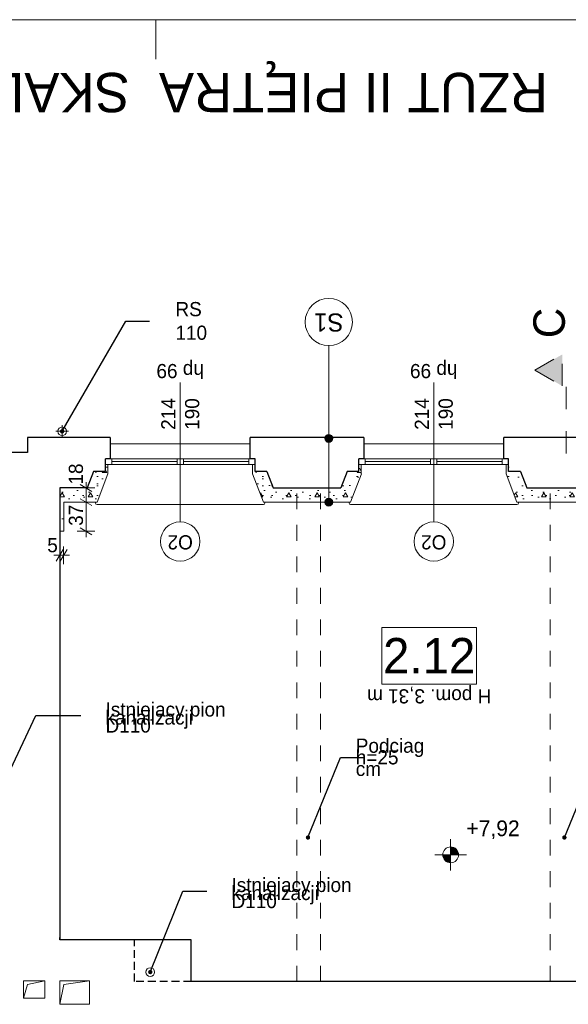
# Model space of a CAD drawing. Extents: x -145259 to -66341, y -2316 to 227384.
# Tile 104 of 143: x -87987 to -81020, y 134474 to 146984. Entities that reach past the tile are written whole.
import ezdxf

# ---------------------------------------------------------------- set-up
doc = ezdxf.new("R2010")
doc.units = 0
doc.header["$MEASUREMENT"] = 0
for name, pattern in [('Dashed', [564.444447, 282.222223, -282.222223]), ('Krawędzie ukryte', [150, 100, -50]), ('Przerywana', [400, 200, -200])]:
    doc.linetypes.add(name, pattern=pattern)
for name, color, linetype in [('Arch ocieplenie', 7, 'Continuous'), ('Arch opisy', 7, 'Continuous'), ('Arch wymiary', 7, 'Continuous'), ('INWENT RZĘDNE', 7, 'Continuous')]:
    doc.layers.add(name, color=color, linetype=linetype)
for name, color, linetype, lineweight in [('Arch ocieplenie_Nr_Pióra__21', 7, 'Continuous', 13), ('Arch opisy okien_Nr_Pióra__21', 7, 'Continuous', 13), ('Arch opisy_Nr_Pióra__1', 7, 'Continuous', 25), ('Arch opisy_Nr_Pióra__21', 7, 'Continuous', 13), ('arch przekroje_Nr_Pióra__21', 7, 'Continuous', 13), ('arch przekroje_Nr_Pióra__5', 7, 'Continuous', 13), ('ARCH TABELA_Nr_Pióra__21', 7, 'Continuous', 13), ('Arch wymiary_Nr_Pióra__21', 7, 'Continuous', 13), ('Arch wymiary_Nr_Pióra__5', 7, 'Continuous', 13), ('Inwent kominy_Nr_Pióra__21', 7, 'Continuous', 13), ('INWENT ODWODNIENIE_Nr_Pióra__21', 7, 'Continuous', 13), ('INWENT OPISY_Nr_Pióra__21', 7, 'Continuous', 13), ('INWENT RZĘDNE_Nr_Pióra__21', 7, 'Continuous', 13), ('INWENT STROPY_Nr_Pióra__21', 7, 'Continuous', 13), ('INWENT. OKNA_Nr_Pióra__21', 7, 'Continuous', 13), ('INWENT.ŚCIANY_Nr_Pióra__1', 7, 'Continuous', 25), ('INWENT.ŚCIANY_Nr_Pióra__21', 7, 'Continuous', 13)]:
    doc.layers.add(name, color=color, linetype=linetype, lineweight=lineweight)
doc.layers.add('INWENT kanalizacja_Nr_Pióra__118', color=7, linetype='Continuous', lineweight=13, true_color=0x573938)
doc.styles.add('GENERATED_STYLE_1', font='txt')
doc.styles.add('GENERATED_STYLE_2', font='txt')
doc.styles.add('GENERATED_STYLE_4', font='txt')
doc.styles.add('GENERATED_STYLE_5', font='txt')
doc.styles.add('GENERATED_STYLE_6', font='txt')
doc.styles.add('GENERATED_STYLE_7', font='txt')
doc.styles.add('GENERATED_STYLE_8', font='txt')
doc.dimstyles.new('GENERATED_STYLE__1', dxfattribs={"dimtxt": 179.999995, "dimasz": 114, "dimexe": 0.18, "dimexo": 0, "dimgap": 0.09, "dimtad": 1, "dimdec": 0, "dimlfac": 0.1, "dimzin": 0, "dimdsep": 46, "dimtxsty": 'GENERATED_STYLE_1', "dimblk": 'ARROWHEAD_2', "dimblk1": 'ARROWHEAD_2', "dimblk2": 'ARROWHEAD_2', "dimcen": 0.09, "dimclrd": 7, "dimclre": 7, "dimclrt": 7, "dimazin": 0, "dimtfac": 1, "dimtdec": 4, "dimtmove": 0, "dimatfit": 3, "dimfxl": 0, "dimtolj": 1, "dimtzin": 0, "dimarcsym": 0})
doc.dimstyles.new('GENERATED_STYLE__2', dxfattribs={"dimtxt": 179.999995, "dimasz": 114, "dimexe": 0.18, "dimexo": 0, "dimgap": 0.09, "dimtad": 1, "dimtih": 1, "dimtoh": 1, "dimdec": 0, "dimlfac": 0.1, "dimzin": 0, "dimdsep": 46, "dimtxsty": 'GENERATED_STYLE_1', "dimblk": 'ARROWHEAD_2', "dimblk1": 'ARROWHEAD_2', "dimblk2": 'ARROWHEAD_2', "dimcen": 0.09, "dimclrd": 7, "dimclre": 7, "dimclrt": 7, "dimazin": 0, "dimtfac": 1, "dimtdec": 4, "dimtmove": 0, "dimatfit": 3, "dimfxl": 0, "dimtolj": 1, "dimtzin": 0, "dimarcsym": 0})
doc.dimstyles.new('GENERATED_STYLE__9', dxfattribs={"dimtxt": 0.18, "dimasz": 109.44, "dimexe": 0.18, "dimexo": 0.0625, "dimgap": 0.09, "dimtad": 0, "dimtih": 1, "dimtoh": 1, "dimdec": 4, "dimzin": 0, "dimdsep": 46, "dimcen": 0.09, "dimadec": 0, "dimazin": 0, "dimtfac": 1, "dimtdec": 4, "dimtmove": 0, "dimatfit": 3, "dimldrblk": 'ARROWHEAD_11', "dimfxl": 0, "dimtolj": 1, "dimtzin": 0, "dimarcsym": 0})
pattern_1 = [(0, (0, 0), (0, 623.5383), [60, -300]), (0, (180, 311.8), (0, 623.5383), [60, -300]), (60, (0, 0), (-540, 311.7692), [60, -300]), (60, (360, 0), (-540, 311.7692), [60, -300]), (120, (60, 0), (540, 311.7692), [60, -300]), (120, (420, 0), (540, 311.7692), [60, -300]), (0, (0, 60), (0, 120.000005), [0, -120, 0, -180.00001]), (45, (60, 60), (-84.85282, 84.85282), [0, -90, 0, -150.00001])]

# ---------------------------------------------------------------- blocks, each defined once
blk = doc.blocks.new('Ściana_461', base_point=(-81119, 141034))
at = {"layer": 'Arch ocieplenie_Nr_Pióra__21', "linetype": 'Continuous'}
h = blk.add_hatch(dxfattribs=at)
h.set_pattern_fill('Structural_Concrete', color=256, style=0, pattern_type=2)
h.set_pattern_definition(pattern_1)
h.paths.add_polyline_path([(-81119, 140854), (-80565, 140854), (-80689, 141034), (-81119, 141034)], flags=0)
for p, q in [((-80689, 141034), (-81119, 141034)), ((-81119, 140854), (-80565, 140854))]:
    blk.add_line(p, q, dxfattribs=at)
blk = doc.blocks.new('Ściana_465', base_point=(-81119, 141034))
at = {"layer": 'Arch ocieplenie_Nr_Pióra__21', "linetype": 'Continuous'}
h = blk.add_hatch(dxfattribs=at)
h.set_pattern_fill('Structural_Concrete', color=256, style=0, pattern_type=2)
h.set_pattern_definition(pattern_1)
h.paths.add_polyline_path([(-81119, 141034), (-81549, 141034), (-81673, 140854), (-81119, 140854)], flags=0)
for p, q in [((-81119, 141034), (-81549, 141034)), ((-81673, 140854), (-81119, 140854))]:
    blk.add_line(p, q, dxfattribs=at)
blk = doc.blocks.new('Ściana_466', base_point=(-81549, 141034))
at = {"layer": 'Arch ocieplenie_Nr_Pióra__21', "linetype": 'Continuous'}
h = blk.add_hatch(dxfattribs=at)
h.set_pattern_fill('Structural_Concrete', color=256, style=0, pattern_type=2)
h.set_pattern_definition(pattern_1)
h.paths.add_polyline_path([(-81549, 141034), (-81629, 141244), (-81810, 141214), (-81673, 140854)], flags=0)
for p, q in [((-81549, 141034), (-81629, 141244)), ((-81810, 141214), (-81673, 140854))]:
    blk.add_line(p, q, dxfattribs=at)
blk = doc.blocks.new('Ściana_467', base_point=(-81629, 141244))
at = {"layer": 'Arch ocieplenie_Nr_Pióra__21', "linetype": 'Continuous'}
h = blk.add_hatch(dxfattribs=at)
h.set_pattern_fill('Structural_Concrete', color=256, style=0, pattern_type=2)
h.set_pattern_definition(pattern_1)
h.paths.add_polyline_path([(-81629, 141244), (-81779, 141244), (-81809, 141214), (-81810, 141214)], flags=0)
for p, q in [((-81629, 141244), (-81779, 141244)), ((-81809, 141214), (-81810, 141214))]:
    blk.add_line(p, q, dxfattribs=at)
blk = doc.blocks.new('Ściana_468', base_point=(-81779, 141244))
at = {"layer": 'Arch ocieplenie_Nr_Pióra__21', "linetype": 'Continuous'}
h = blk.add_hatch(dxfattribs=at)
h.set_pattern_fill('Structural_Concrete', color=256, style=0, pattern_type=2)
h.set_pattern_definition(pattern_1)
h.paths.add_polyline_path([(-81779, 141244), (-81779, 141334), (-81809, 141334), (-81809, 141214)], flags=0)
for p, q in [((-81779, 141334), (-81809, 141334)), ((-81809, 141334), (-81809, 141214)), ((-81779, 141244), (-81779, 141334))]:
    blk.add_line(p, q, dxfattribs=at)
blk = doc.blocks.new('Ściana_469', base_point=(-84339, 141034))
at = {"layer": 'Arch ocieplenie_Nr_Pióra__21', "linetype": 'Continuous'}
h = blk.add_hatch(dxfattribs=at)
h.set_pattern_fill('Structural_Concrete', color=256, style=0, pattern_type=2)
h.set_pattern_definition(pattern_1)
h.paths.add_polyline_path([(-84339, 140854), (-83785, 140854), (-83909, 141034), (-84339, 141034)], flags=0)
for p, q in [((-83909, 141034), (-84339, 141034)), ((-84339, 140854), (-83785, 140854))]:
    blk.add_line(p, q, dxfattribs=at)
blk = doc.blocks.new('Ściana_470', base_point=(-83909, 141034))
at = {"layer": 'Arch ocieplenie_Nr_Pióra__21', "linetype": 'Continuous'}
h = blk.add_hatch(dxfattribs=at)
h.set_pattern_fill('Structural_Concrete', color=256, style=0, pattern_type=2)
h.set_pattern_definition(pattern_1)
h.paths.add_polyline_path([(-83785, 140854), (-83648, 141214), (-83829, 141244), (-83909, 141034)], flags=0)
for p, q in [((-83829, 141244), (-83909, 141034)), ((-83785, 140854), (-83648, 141214))]:
    blk.add_line(p, q, dxfattribs=at)
blk = doc.blocks.new('Ściana_471', base_point=(-83829, 141244))
at = {"layer": 'Arch ocieplenie_Nr_Pióra__21', "linetype": 'Continuous'}
h = blk.add_hatch(dxfattribs=at)
h.set_pattern_fill('Structural_Concrete', color=256, style=0, pattern_type=2)
h.set_pattern_definition(pattern_1)
h.paths.add_polyline_path([(-83648, 141214), (-83649, 141214), (-83679, 141244), (-83829, 141244)], flags=0)
for p, q in [((-83679, 141244), (-83829, 141244)), ((-83648, 141214), (-83649, 141214))]:
    blk.add_line(p, q, dxfattribs=at)
blk = doc.blocks.new('Ściana_472', base_point=(-83679, 141244))
at = {"layer": 'Arch ocieplenie_Nr_Pióra__21', "linetype": 'Continuous'}
h = blk.add_hatch(dxfattribs=at)
h.set_pattern_fill('Structural_Concrete', color=256, style=0, pattern_type=2)
h.set_pattern_definition(pattern_1)
h.paths.add_polyline_path([(-83649, 141214), (-83649, 141334), (-83679, 141334), (-83679, 141244)], flags=0)
for p, q in [((-83649, 141334), (-83679, 141334)), ((-83679, 141334), (-83679, 141244)), ((-83649, 141214), (-83649, 141334))]:
    blk.add_line(p, q, dxfattribs=at)
blk = doc.blocks.new('Ściana_473', base_point=(-87479, 141034))
at = {"layer": 'Arch ocieplenie_Nr_Pióra__21', "linetype": 'Continuous'}
h = blk.add_hatch(dxfattribs=at)
h.set_pattern_fill('Structural_Concrete', color=256, style=0, pattern_type=2)
h.set_pattern_definition(pattern_1)
h.paths.add_polyline_path([(-87429, 140854), (-87005, 140854), (-87129, 141034), (-87479, 141034)], flags=0)
for p, q in [((-87129, 141034), (-87479, 141034)), ((-87429, 140854), (-87005, 140854))]:
    blk.add_line(p, q, dxfattribs=at)
blk = doc.blocks.new('Ściana_474', base_point=(-87129, 141034))
at = {"layer": 'Arch ocieplenie_Nr_Pióra__21', "linetype": 'Continuous'}
h = blk.add_hatch(dxfattribs=at)
h.set_pattern_fill('Structural_Concrete', color=256, style=0, pattern_type=2)
h.set_pattern_definition(pattern_1)
h.paths.add_polyline_path([(-87005, 140854), (-86868, 141214), (-87049, 141244), (-87129, 141034)], flags=0)
for p, q in [((-87049, 141244), (-87129, 141034)), ((-87005, 140854), (-86868, 141214))]:
    blk.add_line(p, q, dxfattribs=at)
blk = doc.blocks.new('Ściana_475', base_point=(-87049, 141244))
at = {"layer": 'Arch ocieplenie_Nr_Pióra__21', "linetype": 'Continuous'}
h = blk.add_hatch(dxfattribs=at)
h.set_pattern_fill('Structural_Concrete', color=256, style=0, pattern_type=2)
h.set_pattern_definition(pattern_1)
h.paths.add_polyline_path([(-86868, 141214), (-86869, 141214), (-86899, 141244), (-87049, 141244)], flags=0)
for p, q in [((-86899, 141244), (-87049, 141244)), ((-86868, 141214), (-86869, 141214))]:
    blk.add_line(p, q, dxfattribs=at)
blk = doc.blocks.new('Ściana_476', base_point=(-86899, 141244))
at = {"layer": 'Arch ocieplenie_Nr_Pióra__21', "linetype": 'Continuous'}
h = blk.add_hatch(dxfattribs=at)
h.set_pattern_fill('Structural_Concrete', color=256, style=0, pattern_type=2)
h.set_pattern_definition(pattern_1)
h.paths.add_polyline_path([(-86869, 141214), (-86869, 141334), (-86899, 141334), (-86899, 141244)], flags=0)
for p, q in [((-86869, 141334), (-86899, 141334)), ((-86899, 141334), (-86899, 141244)), ((-86869, 141214), (-86869, 141334))]:
    blk.add_line(p, q, dxfattribs=at)
blk = doc.blocks.new('Ściana_477', base_point=(-87479, 141034))
at = {"layer": 'Arch ocieplenie_Nr_Pióra__21', "linetype": 'Continuous'}
h = blk.add_hatch(dxfattribs=at)
h.set_pattern_fill('Structural_Concrete', color=256, style=0, pattern_type=2)
h.set_pattern_definition(pattern_1)
h.paths.add_polyline_path([(-87479, 141034), (-87479, 140484), (-87429, 140484), (-87429, 140854)], flags=0)
for p, q in [((-87479, 141034), (-87479, 140484)), ((-87429, 140484), (-87429, 140854)), ((-87479, 140484), (-87429, 140484))]:
    blk.add_line(p, q, dxfattribs=at)
blk = doc.blocks.new('Ściana_478', base_point=(-84339, 141034))
at = {"layer": 'Arch ocieplenie_Nr_Pióra__21', "linetype": 'Continuous'}
h = blk.add_hatch(dxfattribs=at)
h.set_pattern_fill('Structural_Concrete', color=256, style=0, pattern_type=2)
h.set_pattern_definition(pattern_1)
h.paths.add_polyline_path([(-84339, 141034), (-84769, 141034), (-84893, 140854), (-84339, 140854)], flags=0)
for p, q in [((-84339, 141034), (-84769, 141034)), ((-84893, 140854), (-84339, 140854))]:
    blk.add_line(p, q, dxfattribs=at)
blk = doc.blocks.new('Ściana_479', base_point=(-84769, 141034))
at = {"layer": 'Arch ocieplenie_Nr_Pióra__21', "linetype": 'Continuous'}
h = blk.add_hatch(dxfattribs=at)
h.set_pattern_fill('Structural_Concrete', color=256, style=0, pattern_type=2)
h.set_pattern_definition(pattern_1)
h.paths.add_polyline_path([(-84769, 141034), (-84849, 141244), (-85030, 141214), (-84893, 140854)], flags=0)
for p, q in [((-84769, 141034), (-84849, 141244)), ((-85030, 141214), (-84893, 140854))]:
    blk.add_line(p, q, dxfattribs=at)
blk = doc.blocks.new('Ściana_480', base_point=(-84849, 141244))
at = {"layer": 'Arch ocieplenie_Nr_Pióra__21', "linetype": 'Continuous'}
h = blk.add_hatch(dxfattribs=at)
h.set_pattern_fill('Structural_Concrete', color=256, style=0, pattern_type=2)
h.set_pattern_definition(pattern_1)
h.paths.add_polyline_path([(-84849, 141244), (-84999, 141244), (-85029, 141214), (-85030, 141214)], flags=0)
for p, q in [((-84849, 141244), (-84999, 141244)), ((-85029, 141214), (-85030, 141214))]:
    blk.add_line(p, q, dxfattribs=at)
blk = doc.blocks.new('Ściana_481', base_point=(-84999, 141244))
at = {"layer": 'Arch ocieplenie_Nr_Pióra__21', "linetype": 'Continuous'}
h = blk.add_hatch(dxfattribs=at)
h.set_pattern_fill('Structural_Concrete', color=256, style=0, pattern_type=2)
h.set_pattern_definition(pattern_1)
h.paths.add_polyline_path([(-84999, 141244), (-84999, 141334), (-85029, 141334), (-85029, 141214)], flags=0)
for p, q in [((-84999, 141334), (-85029, 141334)), ((-85029, 141334), (-85029, 141214)), ((-84999, 141244), (-84999, 141334))]:
    blk.add_line(p, q, dxfattribs=at)
blk = doc.blocks.new('Linia_74', base_point=(-84062, 140854))
at = {"layer": 'Arch opisy_Nr_Pióra__21', "linetype": 'Continuous'}
for points in [[(-84012, 141664), (-84016, 141683), (-84026, 141699), (-84043, 141710), (-84062, 141714), (-84081, 141710), (-84097, 141699), (-84108, 141683), (-84112, 141664), (-84108, 141644), (-84097, 141628), (-84081, 141617), (-84062, 141614), (-84043, 141617), (-84026, 141628), (-84016, 141644)], [(-84012, 140854), (-84016, 140873), (-84026, 140889), (-84043, 140900), (-84062, 140904), (-84081, 140900), (-84097, 140889), (-84108, 140873), (-84112, 140854), (-84108, 140834), (-84097, 140818), (-84081, 140807), (-84062, 140804), (-84043, 140807), (-84026, 140818), (-84016, 140834)]]:
    blk.add_hatch(color=256, dxfattribs=at).paths.add_polyline_path(points, flags=0)
blk.add_line((-84062, 140904), (-84062, 141614), dxfattribs=at)
for centre in [(-84062, 141664), (-84062, 140854)]:
    blk.add_circle(centre, 50, dxfattribs=at)
blk = doc.blocks.new('Linia_75', base_point=(-84062, 141664))
at = {"layer": 'Arch opisy_Nr_Pióra__21', "linetype": 'Continuous'}
blk.add_line((-84062, 141664), (-84062, 142843), dxfattribs=at)
blk.add_circle((-84062, 143143), 300, dxfattribs=at)
blk = doc.blocks.new('*D1590')
at = {"layer": 'Arch wymiary_Nr_Pióra__5', "linetype": 'Continuous'}
for p, q in [((-87220, 140897), (-87070, 140810)), ((-87032, 140854), (-87257, 140854)), ((-87145, 140484), (-87145, 140854)), ((-87220, 140527), (-87070, 140440)), ((-87032, 140484), (-87257, 140484)), ((-87145, 140410), (-87145, 140484))]:
    blk.add_line(p, q, dxfattribs=at)
at = {"layer": 'Arch wymiary_Nr_Pióra__21', "char_height": 180, "attachment_point": 7, "rotation": 90, "style": 'GENERATED_STYLE_1'}
for s, insert in [('{18}', (-87181, 141077)), ('{37}', (-87181, 140553))]:
    blk.add_mtext(s, dxfattribs=dict(at, insert=insert))
blk = doc.blocks.new('ARROWHEAD_2')
at = {"color": 0, "linetype": 'Continuous', "lineweight": 0}
for p, q in [((0, 0), (-1, 0)), ((-0.38, -0.66), (0.38, 0.66))]:
    blk.add_line(p, q, dxfattribs=at)
blk = doc.blocks.new('*D1591')
at = {"layer": 'Arch wymiary_Nr_Pióra__5', "linetype": 'Continuous'}
for p, q in [((-87032, 141034), (-87257, 141034)), ((-87070, 140990), (-87220, 141077)), ((-87145, 141034), (-87145, 141107)), ((-87145, 140854), (-87145, 141034)), ((-87220, 140897), (-87070, 140810)), ((-87032, 140854), (-87257, 140854))]:
    blk.add_line(p, q, dxfattribs=at)
at = {"layer": 'Arch wymiary_Nr_Pióra__21', "char_height": 180, "attachment_point": 7, "rotation": 90, "style": 'GENERATED_STYLE_1'}
for s, insert in [('{18}', (-87181, 141077)), ('{37}', (-87181, 140553))]:
    blk.add_mtext(s, dxfattribs=dict(at, insert=insert))
blk = doc.blocks.new('*D1593')
at = {"layer": 'Arch wymiary_Nr_Pióra__5', "linetype": 'Continuous'}
for p, q in [((-87522, 140104), (-87435, 140254)), ((-87479, 140066), (-87479, 140291)), ((-87385, 140254), (-87472, 140104)), ((-87429, 140066), (-87429, 140291)), ((-87552, 140179), (-87479, 140179)), ((-87479, 140179), (-87429, 140179)), ((-87429, 140179), (-87355, 140179))]:
    blk.add_line(p, q, dxfattribs=at)
at = {"layer": 'Arch wymiary_Nr_Pióra__21', "insert": (-87637, 140215), "char_height": 180, "attachment_point": 7, "style": 'GENERATED_STYLE_1'}
blk.add_mtext('{5}', dxfattribs=at)
blk = doc.blocks.new('Koty wysokościowe_29', base_point=(-82514, 136373))
at = {"layer": 'INWENT RZĘDNE_Nr_Pióra__21', "linetype": 'Continuous'}
for points in [[(-82514, 136373), (-82614, 136373), (-82607, 136334), (-82585, 136302), (-82553, 136280), (-82514, 136273)], [(-82514, 136373), (-82414, 136373), (-82422, 136411), (-82444, 136443), (-82476, 136465), (-82514, 136473)]]:
    blk.add_hatch(color=256, dxfattribs=at).paths.add_polyline_path(points, flags=0)
for p, q in [((-82514, 136173), (-82514, 136573)), ((-82714, 136373), (-82314, 136373))]:
    blk.add_line(p, q, dxfattribs=at)
blk.add_circle((-82514, 136373), 100, dxfattribs=at)
at = {"layer": 'INWENT RZĘDNE_Nr_Pióra__21', "insert": (-82314, 136573), "char_height": 200, "attachment_point": 7, "style": 'GENERATED_STYLE_2'}
blk.add_mtext('{+7,92}', dxfattribs=at)
blk = doc.blocks.new('ARROWHEAD_11')
at = {"color": 0, "linetype": 'Continuous', "lineweight": 0}
blk.add_line((0, 0), (-1, 0), dxfattribs=at)
at = {"color": 0, "linetype": 'Continuous', "lineweight": 0, "const_width": 0.25, "flags": 128}
blk.add_lwpolyline([(-0.125, 0, 1), (0.125, 0, 1)], format="xyb", close=True, dxfattribs=at)

msp = doc.modelspace()

# ---------------------------------------------------------------- hatches: boundary and pattern name
at = {"layer": 'arch przekroje_Nr_Pióra__5', "linetype": 'Continuous'}
msp.add_hatch(color=256, dxfattribs=at).paths.add_polyline_path([(-81096.9, 142730.1), (-81096.9, 142330.1), (-81446.9, 142530.1)], flags=0)

# ---------------------------------------------------------------- linework, layer by layer
at = {"layer": 'Arch opisy okien_Nr_Pióra__21', "linetype": 'Continuous'}
for centre in [(-85948.7, 140353.6), (-82728.7, 140353.6)]:
    msp.add_circle(centre, 250, dxfattribs=at)
at = {"layer": 'Arch opisy_Nr_Pióra__21', "linetype": 'Continuous'}
for p, q in [((-82186.9, 139262.8), (-83386.9, 139262.8)), ((-83386.9, 139262.8), (-83386.9, 138542.8)), ((-82186.9, 138542.8), (-82186.9, 139262.8)), ((-83386.9, 138542.8), (-82186.9, 138542.8))]:
    msp.add_line(p, q, dxfattribs=at)
at = {"layer": 'arch przekroje_Nr_Pióra__5', "linetype": 'Dashed'}
for p, q in [((-81446.9, 142530.1), (-81096.9, 142730.1)), ((-81096.9, 142330.1), (-81096.9, 142730.1)), ((-81446.9, 142530.1), (-81096.9, 142330.1)), ((-81046.9, 141472.1), (-81046.9, 142530.1))]:
    msp.add_line(p, q, dxfattribs=at)
at = {"layer": 'ARCH TABELA_Nr_Pióra__21', "linetype": 'Continuous'}
for p, q in [((-143258.7, 146983.6), (-68258.7, 146983.6)), ((-86258.7, 146483.6), (-86258.7, 146983.6)), ((-86258.7, 146483.6), (-86258.7, 146983.6)), ((-86258.7, 146483.6), (-86258.7, 146983.6))]:
    msp.add_line(p, q, dxfattribs=at)
at = {"layer": 'INWENT kanalizacja_Nr_Pióra__118', "linetype": 'Continuous'}
msp.add_circle((-86328.7, 134883.6), 55, dxfattribs=at)
at = {"layer": 'Inwent kominy_Nr_Pióra__21', "linetype": 'Continuous'}
for p, q in [((-87938.7, 134553.6), (-87938.7, 134773.6)), ((-87938.7, 134773.6), (-87668.7, 134773.6)), ((-87888.7, 134723.6), (-87668.7, 134773.6)), ((-87668.7, 134773.6), (-87668.7, 134553.6)), ((-87478.7, 134473.6), (-87478.7, 134773.6)), ((-87478.7, 134773.6), (-87098.7, 134773.6)), ((-87428.7, 134723.6), (-87098.7, 134773.6)), ((-87098.7, 134773.6), (-87098.7, 134473.6)), ((-87938.7, 134553.6), (-87888.7, 134723.6)), ((-87478.7, 134473.6), (-87428.7, 134723.6)), ((-87668.7, 134553.6), (-87938.7, 134553.6)), ((-87098.7, 134473.6), (-87478.7, 134473.6))]:
    msp.add_line(p, q, dxfattribs=at)
at = {"layer": 'INWENT ODWODNIENIE_Nr_Pióra__21', "linetype": 'Continuous'}
for p, q in [((-87528.7, 141753.6), (-87368.7, 141753.6)), ((-87448.7, 141673.6), (-87448.7, 141833.6))]:
    msp.add_line(p, q, dxfattribs=at)
msp.add_circle((-87448.7, 141753.6), 55, dxfattribs=at)
at = {"layer": 'INWENT OPISY_Nr_Pióra__21', "linetype": 'Continuous'}
for p, q in [((-85948.7, 140603.6), (-85948.7, 142373.6)), ((-82728.7, 140603.6), (-82728.7, 142373.6))]:
    msp.add_line(p, q, dxfattribs=at)
at = {"layer": 'INWENT STROPY_Nr_Pióra__21', "linetype": 'Przerywana'}
for p, q in [((-84468.7, 134763.6), (-84468.7, 141033.6)), ((-84168.7, 134763.6), (-84168.7, 141033.6)), ((-81248.7, 134763.6), (-81248.7, 141033.6))]:
    msp.add_line(p, q, dxfattribs=at)
at = {"layer": 'INWENT. OKNA_Nr_Pióra__21', "linetype": 'Continuous'}
for p, q in [((-86898.7, 141403.6), (-84998.7, 141403.6)), ((-86818.7, 141333.6), (-86818.7, 141403.6)), ((-85988.7, 141368.6), (-86818.7, 141368.6)), ((-85988.7, 141333.6), (-85988.7, 141403.6)), ((-85908.7, 141333.6), (-85908.7, 141403.6)), ((-85078.7, 141368.6), (-85908.7, 141368.6)), ((-85078.7, 141333.6), (-85078.7, 141403.6)), ((-83678.7, 141403.6), (-81778.7, 141403.6)), ((-83598.7, 141333.6), (-83598.7, 141403.6)), ((-82768.7, 141368.6), (-83598.7, 141368.6)), ((-82768.7, 141333.6), (-82768.7, 141403.6)), ((-82688.7, 141333.6), (-82688.7, 141403.6)), ((-81858.7, 141368.6), (-82688.7, 141368.6)), ((-81858.7, 141333.6), (-81858.7, 141403.6)), ((-84998.7, 141333.6), (-86898.7, 141333.6)), ((-81778.7, 141333.6), (-83678.7, 141333.6)), ((-87024.7, 140843.6), (-87024.7, 140853.6)), ((-87004.7, 140823.6), (-84892.8, 140823.6)), ((-84872.8, 140843.6), (-84872.8, 140853.6)), ((-83804.7, 140843.6), (-83804.7, 140853.6)), ((-83784.7, 140823.6), (-81672.8, 140823.6)), ((-81652.8, 140843.6), (-81652.8, 140853.6))]:
    msp.add_line(p, q, dxfattribs=at)
for centre, start, end in [((-87004.7, 140843.6), 180, 270), ((-84892.8, 140843.6), 270, 0), ((-83784.7, 140843.6), 180, 270), ((-81672.8, 140843.6), 270, 0)]:
    msp.add_arc(centre, 20, start, end, dxfattribs=at)
at = {"layer": 'INWENT.ŚCIANY_Nr_Pióra__1', "linetype": 'Continuous'}
for p, q in [((-86838.7, 141673.6), (-87888.7, 141673.6)), ((-87888.7, 141673.6), (-87888.7, 141483.6)), ((-86838.7, 141673.6), (-86838.7, 141403.6)), ((-85058.7, 141403.6), (-85058.7, 141673.6)), ((-83618.7, 141673.6), (-85058.7, 141673.6)), ((-83618.7, 141673.6), (-83618.7, 141403.6)), ((-81838.7, 141403.6), (-81838.7, 141673.6)), ((-80398.7, 141673.6), (-81838.7, 141673.6)), ((-87888.7, 141483.6), (-90168.7, 141483.6)), ((-86898.7, 141243.6), (-86898.7, 141403.6)), ((-86838.7, 141403.6), (-86898.7, 141403.6)), ((-84998.7, 141403.6), (-85058.7, 141403.6)), ((-84998.7, 141243.6), (-84998.7, 141403.6)), ((-83678.7, 141243.6), (-83678.7, 141403.6)), ((-83618.7, 141403.6), (-83678.7, 141403.6)), ((-81778.7, 141403.6), (-81838.7, 141403.6)), ((-81778.7, 141243.6), (-81778.7, 141403.6)), ((-87048.7, 141243.6), (-87128.7, 141033.6)), ((-86898.7, 141243.6), (-87048.7, 141243.6)), ((-84848.7, 141243.6), (-84998.7, 141243.6)), ((-84848.7, 141243.6), (-84768.7, 141033.6)), ((-83828.7, 141243.6), (-83908.7, 141033.6)), ((-83678.7, 141243.6), (-83828.7, 141243.6)), ((-81628.7, 141243.6), (-81778.7, 141243.6)), ((-81628.7, 141243.6), (-81548.7, 141033.6)), ((-87128.7, 141033.6), (-87478.7, 141033.6)), ((-87478.7, 141033.6), (-87478.7, 135293.6)), ((-84768.7, 141033.6), (-83908.7, 141033.6)), ((-81548.7, 141033.6), (-80688.7, 141033.6)), ((-87478.7, 135293.6), (-87478.7, 135323.6)), ((-85808.7, 135293.6), (-87478.7, 135293.6)), ((-85808.7, 134763.6), (-85808.7, 135293.6)), ((-78228.7, 134763.6), (-85808.7, 134763.6))]:
    msp.add_line(p, q, dxfattribs=at)
at = {"layer": 'INWENT.ŚCIANY_Nr_Pióra__1', "linetype": 'Krawędzie ukryte'}
for p, q in [((-86528.7, 134763.6), (-86528.7, 135293.6)), ((-85808.7, 134763.6), (-86528.7, 134763.6))]:
    msp.add_line(p, q, dxfattribs=at)
at = {"layer": 'INWENT.ŚCIANY_Nr_Pióra__21', "linetype": 'Continuous'}
for p, q in [((-85058.7, 141593.6), (-86838.7, 141593.6)), ((-81838.7, 141593.6), (-83618.7, 141593.6))]:
    msp.add_line(p, q, dxfattribs=at)

# ---------------------------------------------------------------- block references
at = {"layer": 'Arch ocieplenie'}
for name, p in [('Ściana_474', (-87128.7, 141033.6)), ('Ściana_475', (-87048.7, 141243.6)), ('Ściana_476', (-86898.7, 141243.6)), ('Ściana_479', (-84768.7, 141033.6)), ('Ściana_480', (-84848.7, 141243.6)), ('Ściana_481', (-84998.7, 141243.6)), ('Ściana_470', (-83908.7, 141033.6)), ('Ściana_471', (-83828.7, 141243.6)), ('Ściana_472', (-83678.7, 141243.6)), ('Ściana_466', (-81548.7, 141033.6)), ('Ściana_467', (-81628.7, 141243.6)), ('Ściana_468', (-81778.7, 141243.6)), ('Ściana_473', (-87478.7, 141033.6)), ('Ściana_477', (-87478.7, 141033.6)), ('Ściana_478', (-84338.7, 141033.6)), ('Ściana_469', (-84338.7, 141033.6)), ('Ściana_465', (-81118.7, 141033.6)), ('Ściana_461', (-81118.7, 141033.6))]:
    msp.add_blockref(name, p, dxfattribs=at)
at = {"layer": 'Arch opisy', "linetype": 'Continuous'}
for name, p in [('Linia_75', (-84061.7, 141663.6)), ('Linia_74', (-84061.7, 140853.6))]:
    msp.add_blockref(name, p, dxfattribs=at)
at = {"layer": 'INWENT RZĘDNE'}
msp.add_blockref('Koty wysokościowe_29', (-82514.3, 136372.7), dxfattribs=at)

# ---------------------------------------------------------------- texts
at = {"layer": 'Arch opisy okien_Nr_Pióra__21', "linetype": 'Continuous', "char_height": 180, "attachment_point": 2, "rotation": 180, "style": 'GENERATED_STYLE_8'}
for insert in [(-85948.7, 140253.3), (-82728.7, 140253.3)]:
    msp.add_mtext('{O2}', dxfattribs=dict(at, insert=insert))
at = {"layer": 'Arch opisy_Nr_Pióra__1', "linetype": 'Continuous', "rotation": 180}
for s, insert, char_height, attachment_point, style in [('{RZUT II PIĘTRA  SKALA 1:100}', (-90604.8, 145808), 500, 3, 'GENERATED_STYLE_7'), ('{S1}', (-84061.7, 143021.2), 230, 2, 'GENERATED_STYLE_6')]:
    msp.add_mtext(s, dxfattribs=dict(at, insert=insert, char_height=char_height, attachment_point=attachment_point, style=style))
at = {"layer": 'Arch opisy_Nr_Pióra__1', "linetype": 'Continuous', "insert": (-82786.9, 138677.8), "char_height": 450, "attachment_point": 8, "style": 'GENERATED_STYLE_5'}
msp.add_mtext('{2.12}', dxfattribs=at)
at = {"layer": 'arch przekroje_Nr_Pióra__21', "linetype": 'Continuous', "insert": (-81464.1, 143130.1), "char_height": 400, "attachment_point": 2, "rotation": 90, "style": 'GENERATED_STYLE_8'}
msp.add_mtext('{C}', dxfattribs=at)
at = {"layer": 'INWENT OPISY_Nr_Pióra__21', "linetype": 'Continuous', "insert": (-86009.3, 143155.2), "char_height": 180, "width": 692.895, "attachment_point": 4, "style": 'GENERATED_STYLE_6'}
msp.add_mtext('{RS 110}', dxfattribs=at)
at = {"layer": 'INWENT OPISY_Nr_Pióra__21', "linetype": 'Continuous', "char_height": 180, "attachment_point": 2, "rotation": 180, "style": 'GENERATED_STYLE_7'}
for s, insert in [('{hp 99}', (-85948.7, 142429.3)), ('{hp 99}', (-82728.7, 142429.3)), ('{H pom. 3,31 m}', (-82786.9, 138296.5))]:
    msp.add_mtext(s, dxfattribs=dict(at, insert=insert))
at = {"layer": 'INWENT OPISY_Nr_Pióra__21', "linetype": 'Continuous', "char_height": 180, "width": 1346.334, "attachment_point": 2, "rotation": 90, "line_spacing_factor": 1.008452, "style": 'GENERATED_STYLE_7'}
for insert in [(-86189.9, 141973.6), (-82969.9, 141973.6)]:
    msp.add_mtext('{214\\P190}', dxfattribs=dict(at, insert=insert))
at = {"layer": 'INWENT OPISY_Nr_Pióra__21', "linetype": 'Continuous', "char_height": 180, "attachment_point": 4, "style": 'GENERATED_STYLE_4'}
for s, insert, width, line_spacing_factor in [('{Istniejacy pion\\Pkanalizacji D110 }', (-86897.2, 138116.6), 1570.45, 0.340614), ('{Podciag\\Ph=25 cm}', (-83719.1, 137610.9), 803.012, 0.491192), ('{Istniejacy pion\\Pkanalizacji D110 }', (-85297.2, 135886.6), 1570.45, 0.340614)]:
    msp.add_mtext(s, dxfattribs=dict(at, insert=insert, width=width, line_spacing_factor=line_spacing_factor))

# ---------------------------------------------------------------- dimensions: what is measured, and where the dimension line sits
at = {"layer": 'Arch wymiary', "linetype": 'Continuous'}
for p1, p2, picture, middle in [((-87428.7, 140483.6), (-87303.7, 140853.6), '*D1590', (-87270.5, 140690)), ((-87303.7, 140853.6), (-87303.7, 141033.6), '*D1591', (-87270.5, 141213.5))]:
    dim = msp.add_linear_dim(base=(-87144.5, 140483.6), p1=p1, p2=p2, angle=90, dimstyle='GENERATED_STYLE__1', dxfattribs=at)
    dim.commit()
    dim.dimension.update_dxf_attribs({"geometry": picture, "text_midpoint": middle})
dim = msp.add_linear_dim(base=(-87478.7, 140178.8), p1=(-87478.7, 140758.6), p2=(-87428.7, 140758.6), dimstyle='GENERATED_STYLE__2', dxfattribs=at)
dim.commit()
dim.dimension.update_dxf_attribs({"geometry": '*D1593', "text_midpoint": (-87569, 140304.8)})

# ---------------------------------------------------------------- leaders
at = {"layer": 'INWENT OPISY_Nr_Pióra__21', "linetype": 'Continuous', "annotation_type": 0, "has_hookline": 1, "hookline_direction": 1}
for points, text_width in [([(-87448.7, 141753.6), (-86640.1, 143154.2), (-86337, 143154.2)], 437.1), ([(-88268.7, 137113.6), (-87784.1, 138142.3), (-87211.1, 138142.3)], 1328.6), ([(-84326.1, 136592.7), (-83911.5, 137611.4), (-83608.4, 137611.4)], 985.7), ([(-81069.7, 136592.7), (-80655, 137611.4), (-80351.9, 137611.4)], 985.7), ([(-86328.7, 134883.6), (-85914.1, 135912.3), (-85611, 135912.3)], 1328.6)]:
    msp.add_leader(points, dimstyle='GENERATED_STYLE__9', dxfattribs=dict(at, text_width=text_width))

doc.saveas('drawing.dxf')
